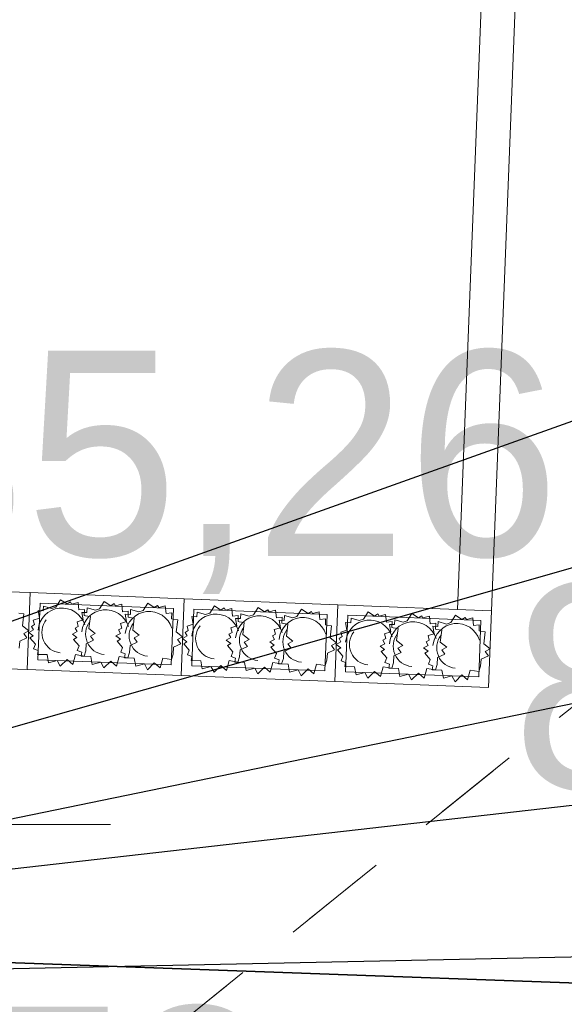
# Model space of a CAD drawing. Extents: x -134780 to 5540120, y 74663 to 5964901.
# Tile 59 of 84: x 5539596.67 to 5539599.85, y 5961335.7 to 5961341.46. Entities that reach past the tile are written whole.
import ezdxf
from ezdxf import colors
from ezdxf.entities.mleader import LeaderData, LeaderLine
from ezdxf.lldxf.tags import DXFTag
from ezdxf.math import Vec2, Vec3

# ---------------------------------------------------------------- set-up
doc = ezdxf.new("R2010")
doc.units = 0
doc.header["$MEASUREMENT"] = 0
doc.set_wipeout_variables(frame=1)
doc.linetypes.add('L_0_03', pattern=[1, 0.5, -0.5])
for name, color, linetype, lineweight in [('#opisy', 7, 'Continuous', 0), ('_gaz', 2, 'Continuous', 90), ('Arch drogi_Nr_Pióra__21', 7, 'Continuous', 9), ('Arch schody_Nr_Pióra__21', 7, 'Continuous', 9), ('INWENT RZĘDNE_Nr_Pióra__21', 7, 'Continuous', 9), ('mapa', 7, 'Continuous', 13), ('zasuwa_lub_zawor_Nr_Pióra__7', 7, 'Continuous', 13)]:
    doc.layers.add(name, color=color, linetype=linetype, lineweight=lineweight)
for name, color, linetype, lineweight, true_color in [('217_kontur_klasyfikacyjny_Nr_Pióra__3', 7, 'Continuous', 18, 0xff6600), ('218_kontur_uzytku_gruntowego_Nr_Pióra__3', 7, 'Continuous', 18, 0xff6600), ('Arch wyposarzenie_Nr_Pióra__4', 7, 'Continuous', 9, 0x029e21)]:
    doc.layers.add(name, color=color, linetype=linetype, lineweight=lineweight, true_color=true_color)
doc.layers.add('INWENT RZĘDNE', color=7, linetype='Continuous')
doc.styles.add('GENERATED_STYLE_1', font='txt')
doc.styles.get("Standard").update_dxf_attribs({"font": 'txt', "bigfont": 'BIGFONT.SHX'})
tags = doc.linetypes.add('DASH', pattern=[15, 10, -5]).pattern_tags.tags
tags[6:7] = [DXFTag(74, 4), DXFTag(75, 0), DXFTag(340, '0'), DXFTag(46, 0.0), DXFTag(50, 0.0), DXFTag(44, 0.0), DXFTag(45, 0.0)]
tags[4:5] = [DXFTag(74, 4), DXFTag(75, 0), DXFTag(340, '0'), DXFTag(46, 0.0), DXFTag(50, 0.0), DXFTag(44, 0.0), DXFTag(45, 0.0)]

# ---------------------------------------------------------------- blocks, each defined once
blk = doc.blocks.new('Koty wysokościowe_52', base_point=(-120351.5, 109748))
at = {"layer": 'INWENT RZĘDNE_Nr_Pióra__21', "linetype": 'Continuous'}
for points in [[(-120351.5, 109748), (-119751.5, 109748), (-119797.1, 109977.7), (-119927.2, 110172.3), (-120121.8, 110302.4), (-120351.5, 110348)], [(-120351.5, 109748), (-120951.5, 109748), (-120905.8, 109518.4), (-120775.7, 109323.8), (-120581.1, 109193.7), (-120351.5, 109148)]]:
    blk.add_hatch(color=256, dxfattribs=at).paths.add_polyline_path(points, flags=0)
for p, q in [((-120351.5, 108548), (-120351.5, 110948)), ((-121551.5, 109748), (-119151.5, 109748))]:
    blk.add_line(p, q, dxfattribs=at)
blk.add_circle((-120351.5, 109748), 600, dxfattribs=at)
at = {"layer": 'INWENT RZĘDNE_Nr_Pióra__21', "insert": (-119696, 108888.5), "char_height": 1200, "attachment_point": 7, "style": 'GENERATED_STYLE_1'}
blk.add_mtext('{85,73}', dxfattribs=at)
blk = doc.blocks.new('Koty wysokościowe_28', base_point=(-112860.2, 116383.9))
at = {"layer": 'INWENT RZĘDNE_Nr_Pióra__21', "linetype": 'Continuous'}
for points in [[(-112860.2, 116383.9), (-112260.2, 116383.9), (-112305.9, 116613.5), (-112435.9, 116808.2), (-112630.6, 116938.2), (-112860.2, 116983.9)], [(-112860.2, 116383.9), (-113460.2, 116383.9), (-113414.5, 116154.3), (-113284.5, 115959.6), (-113089.8, 115829.6), (-112860.2, 115783.9)]]:
    blk.add_hatch(color=256, dxfattribs=at).paths.add_polyline_path(points, flags=0)
for p, q in [((-112860.2, 115183.9), (-112860.2, 117583.9)), ((-114060.2, 116383.9), (-111660.2, 116383.9))]:
    blk.add_line(p, q, dxfattribs=at)
blk.add_circle((-112860.2, 116383.9), 600, dxfattribs=at)
at = {"layer": 'INWENT RZĘDNE_Nr_Pióra__21', "insert": (-112477.2, 117002.2), "char_height": 1200, "attachment_point": 7, "style": 'GENERATED_STYLE_1'}
blk.add_mtext('{85,19}', dxfattribs=at)
blk = doc.blocks.new('Koty wysokościowe_24', base_point=(-113293.5, 110162.5))
at = {"layer": 'INWENT RZĘDNE_Nr_Pióra__21', "linetype": 'Continuous'}
for points in [[(-113293.5, 110162.5), (-112693.5, 110162.5), (-112739.2, 110392.1), (-112869.3, 110586.8), (-113063.9, 110716.9), (-113293.5, 110762.5)], [(-113293.5, 110162.5), (-113893.5, 110162.5), (-113847.8, 109932.9), (-113717.8, 109738.3), (-113523.1, 109608.2), (-113293.5, 109562.5)]]:
    blk.add_hatch(color=256, dxfattribs=at).paths.add_polyline_path(points, flags=0)
for p, q in [((-113293.5, 108962.5), (-113293.5, 111362.5)), ((-114493.5, 110162.5), (-112093.5, 110162.5))]:
    blk.add_line(p, q, dxfattribs=at)
blk.add_circle((-113293.5, 110162.5), 600, dxfattribs=at)
at = {"layer": 'INWENT RZĘDNE_Nr_Pióra__21', "insert": (-114288.2, 111362.5), "char_height": 1200, "attachment_point": 7, "style": 'GENERATED_STYLE_1'}
blk.add_mtext('{85,22}', dxfattribs=at)
blk = doc.blocks.new('Koty wysokościowe_12', base_point=(-117836.5, 111377.7))
at = {"layer": 'INWENT RZĘDNE_Nr_Pióra__21', "linetype": 'Continuous'}
for points in [[(-117836.5, 111377.7), (-117236.5, 111377.7), (-117282.1, 111607.3), (-117412.2, 111802), (-117606.9, 111932), (-117836.5, 111977.7)], [(-117836.5, 111377.7), (-118436.5, 111377.7), (-118390.8, 111148.1), (-118260.7, 110953.4), (-118066.1, 110823.4), (-117836.5, 110777.7)]]:
    blk.add_hatch(color=256, dxfattribs=at).paths.add_polyline_path(points, flags=0)
for p, q in [((-117836.5, 110177.7), (-117836.5, 112577.7)), ((-119036.5, 111377.7), (-116636.5, 111377.7))]:
    blk.add_line(p, q, dxfattribs=at)
blk.add_circle((-117836.5, 111377.7), 600, dxfattribs=at)
at = {"layer": 'INWENT RZĘDNE_Nr_Pióra__21', "insert": (-118027.1, 112725.3), "char_height": 1200, "attachment_point": 7, "style": 'GENERATED_STYLE_1'}
blk.add_mtext('{85,26}', dxfattribs=at)
blk = doc.blocks.new('mapa')
at = {"layer": '217_kontur_klasyfikacyjny_Nr_Pióra__3', "color": 252, "linetype": 'L_0_03', "flags": 128}
for points in [[(5539613.45, 5961348.36), (5539595.25, 5961333.69)], [(5539595.25, 5961333.69), (5539613.45, 5961348.36)]]:
    blk.add_lwpolyline(points, dxfattribs=at)
at = {"layer": '218_kontur_uzytku_gruntowego_Nr_Pióra__3', "color": 252, "linetype": 'L_0_03', "flags": 128}
for points in [[(5539613.45, 5961348.36), (5539595.25, 5961333.69)], [(5539595.25, 5961333.69), (5539613.45, 5961348.36)]]:
    blk.add_lwpolyline(points, dxfattribs=at)
at = {"layer": 'Arch drogi_Nr_Pióra__21', "linetype": 'Continuous'}
for p, q in [((5539599.4295, 5961338.0028), (5539599.7924, 5961347.2857)), ((5539599.2297, 5961338.0106), (5539599.5847, 5961347.0937))]:
    blk.add_line(p, q, dxfattribs=at)
at = {"layer": 'Arch schody_Nr_Pióra__21', "color": 252, "linetype": 'Continuous'}
for p, q in [((5539596.7316, 5961338.1083), (5539595.8323, 5961338.1434)), ((5539596.714, 5961337.6586), (5539596.7316, 5961338.1083)), ((5539596.714, 5961337.6586), (5539596.7316, 5961338.1083)), ((5539597.6309, 5961338.0731), (5539596.7316, 5961338.1083)), ((5539596.7892, 5961338.046), (5539596.7763, 5961337.7162)), ((5539597.5686, 5961338.0155), (5539596.7892, 5961338.046)), ((5539597.6133, 5961337.6235), (5539597.6309, 5961338.0731)), ((5539597.6133, 5961337.6235), (5539597.6309, 5961338.0731)), ((5539598.5302, 5961338.038), (5539597.6309, 5961338.0731)), ((5539598.5126, 5961337.5883), (5539598.5302, 5961338.038)), ((5539598.5126, 5961337.5883), (5539598.5302, 5961338.038)), ((5539599.4295, 5961338.0028), (5539598.5302, 5961338.038)), ((5539597.5557, 5961337.6858), (5539597.5686, 5961338.0155)), ((5539597.6885, 5961338.0108), (5539597.6756, 5961337.6811)), ((5539598.4679, 5961337.9804), (5539597.6885, 5961338.0108)), ((5539598.455, 5961337.6506), (5539598.4679, 5961337.9804)), ((5539599.4119, 5961337.5532), (5539599.4295, 5961338.0028)), ((5539598.5878, 5961337.9757), (5539598.5749, 5961337.6459)), ((5539599.3672, 5961337.9452), (5539598.5878, 5961337.9757)), ((5539599.3543, 5961337.6155), (5539599.3672, 5961337.9452)), ((5539595.8147, 5961337.6938), (5539596.714, 5961337.6586)), ((5539596.7763, 5961337.7162), (5539597.5557, 5961337.6858)), ((5539596.714, 5961337.6586), (5539597.6133, 5961337.6235)), ((5539597.6756, 5961337.6811), (5539598.455, 5961337.6506)), ((5539598.5749, 5961337.6459), (5539599.3543, 5961337.6155)), ((5539597.6133, 5961337.6235), (5539598.5126, 5961337.5883)), ((5539598.5126, 5961337.5883), (5539599.4119, 5961337.5532))]:
    blk.add_line(p, q, dxfattribs=at)
at = {"layer": 'Arch wyposarzenie_Nr_Pióra__4', "color": 252, "linetype": 'Continuous'}
for p, q in [((5539596.8814, 5961338.0236), (5539596.9085, 5961338.0673)), ((5539596.9085, 5961338.0673), (5539596.9467, 5961338.042)), ((5539596.9467, 5961338.042), (5539596.966, 5961338.054)), ((5539596.966, 5961338.054), (5539596.9731, 5961338.0413)), ((5539596.9731, 5961338.0413), (5539597.011, 5961338.0517)), ((5539597.011, 5961338.0517), (5539597.0153, 5961338.0069)), ((5539597.1373, 5961338.0136), (5539597.1644, 5961338.0573)), ((5539597.1644, 5961338.0573), (5539597.2026, 5961338.032)), ((5539597.2026, 5961338.032), (5539597.2219, 5961338.044)), ((5539597.2219, 5961338.044), (5539597.229, 5961338.0313)), ((5539597.229, 5961338.0313), (5539597.2669, 5961338.0417)), ((5539597.2669, 5961338.0417), (5539597.2712, 5961337.9969)), ((5539597.3916, 5961338.0036), (5539597.4187, 5961338.0473)), ((5539597.4187, 5961338.0473), (5539597.4569, 5961338.0221)), ((5539597.4569, 5961338.0221), (5539597.4762, 5961338.034)), ((5539597.4762, 5961338.034), (5539597.4833, 5961338.0213)), ((5539596.6653, 5961337.9889), (5539596.6943, 5961337.9838)), ((5539596.6943, 5961337.9838), (5539596.6858, 5961337.9139)), ((5539596.7849, 5961337.9586), (5539596.7769, 5961338.0032)), ((5539596.7769, 5961338.0032), (5539596.8066, 5961338.0015)), ((5539596.8066, 5961338.0015), (5539596.8085, 5961338.0302)), ((5539596.8085, 5961338.0302), (5539596.8567, 5961338.0152)), ((5539596.8567, 5961338.0152), (5539596.8814, 5961338.0236)), ((5539597.0153, 5961338.0069), (5539597.0486, 5961338.0107)), ((5539597.0408, 5961337.9486), (5539597.0328, 5961337.9932)), ((5539597.0328, 5961337.9932), (5539597.0625, 5961337.9915)), ((5539597.0486, 5961338.0107), (5539597.0476, 5961337.9744)), ((5539597.0625, 5961337.9915), (5539597.0643, 5961338.0202)), ((5539597.0643, 5961338.0202), (5539597.1126, 5961338.0052)), ((5539597.1126, 5961338.0052), (5539597.1373, 5961338.0136)), ((5539597.2712, 5961337.9969), (5539597.3045, 5961338.0007)), ((5539597.2951, 5961337.9387), (5539597.2871, 5961337.9833)), ((5539597.2871, 5961337.9833), (5539597.3168, 5961337.9815)), ((5539597.3045, 5961338.0007), (5539597.3034, 5961337.9644)), ((5539597.3168, 5961337.9815), (5539597.3186, 5961338.0102)), ((5539597.3186, 5961338.0102), (5539597.3669, 5961337.9952)), ((5539597.3669, 5961337.9952), (5539597.3916, 5961338.0036)), ((5539597.4833, 5961338.0213), (5539597.5212, 5961338.0318)), ((5539597.5212, 5961338.0318), (5539597.5254, 5961337.987)), ((5539597.5254, 5961337.987), (5539597.5588, 5961337.9907)), ((5539597.5588, 5961337.9907), (5539597.5577, 5961337.9544)), ((5539597.7059, 5961337.9663), (5539597.7078, 5961337.995)), ((5539597.7078, 5961337.995), (5539597.7561, 5961337.98)), ((5539597.7561, 5961337.98), (5539597.7807, 5961337.9884)), ((5539597.7807, 5961337.9884), (5539597.8079, 5961338.0321)), ((5539597.8079, 5961338.0321), (5539597.8461, 5961338.0068)), ((5539597.8461, 5961338.0068), (5539597.8653, 5961338.0188)), ((5539597.8653, 5961338.0188), (5539597.8724, 5961338.0061)), ((5539597.8724, 5961338.0061), (5539597.9103, 5961338.0166)), ((5539597.9103, 5961338.0166), (5539597.9146, 5961337.9717)), ((5539597.9618, 5961337.9563), (5539597.9637, 5961337.985)), ((5539597.9637, 5961337.985), (5539598.0119, 5961337.97)), ((5539598.0119, 5961337.97), (5539598.0366, 5961337.9784)), ((5539598.0366, 5961337.9784), (5539598.0637, 5961338.0221)), ((5539598.0637, 5961338.0221), (5539598.1019, 5961337.9968)), ((5539598.1019, 5961337.9968), (5539598.1212, 5961338.0088)), ((5539598.1212, 5961338.0088), (5539598.1283, 5961337.9961)), ((5539598.1283, 5961337.9961), (5539598.1662, 5961338.0066)), ((5539598.1662, 5961338.0066), (5539598.1705, 5961337.9617)), ((5539598.2909, 5961337.9685), (5539598.318, 5961338.0122)), ((5539598.318, 5961338.0122), (5539598.3562, 5961337.9869)), ((5539598.3562, 5961337.9869), (5539598.3755, 5961337.9989)), ((5539598.3755, 5961337.9989), (5539598.3826, 5961337.9862)), ((5539598.3826, 5961337.9862), (5539598.4205, 5961337.9966)), ((5539598.4205, 5961337.9966), (5539598.4247, 5961337.9518)), ((5539598.68, 5961337.9533), (5539598.7072, 5961337.997)), ((5539598.7072, 5961337.997), (5539598.7454, 5961337.9717)), ((5539598.7454, 5961337.9717), (5539598.7647, 5961337.9837)), ((5539598.7647, 5961337.9837), (5539598.7717, 5961337.971)), ((5539598.7717, 5961337.971), (5539598.8096, 5961337.9814)), ((5539598.8096, 5961337.9814), (5539598.8139, 5961337.9366)), ((5539598.9359, 5961337.9433), (5539598.9631, 5961337.987)), ((5539598.9631, 5961337.987), (5539599.0012, 5961337.9617)), ((5539599.1902, 5961337.9333), (5539599.2173, 5961337.977)), ((5539599.2173, 5961337.977), (5539599.2555, 5961337.9517)), ((5539596.7383, 5961337.9109), (5539596.7562, 5961337.9213)), ((5539596.7493, 5961337.9482), (5539596.7849, 5961337.9586)), ((5539596.7562, 5961337.9213), (5539596.7493, 5961337.9482)), ((5539597.0051, 5961337.9382), (5539597.0408, 5961337.9486)), ((5539597.0121, 5961337.9113), (5539597.0051, 5961337.9382)), ((5539597.0476, 5961337.9744), (5539597.0544, 5961337.9737)), ((5539597.0544, 5961337.9737), (5539597.0834, 5961337.9686)), ((5539597.0834, 5961337.9686), (5539597.0749, 5961337.8987)), ((5539597.2594, 5961337.9282), (5539597.2951, 5961337.9387)), ((5539597.2663, 5961337.9014), (5539597.2594, 5961337.9282)), ((5539597.3034, 5961337.9644), (5539597.3103, 5961337.9637)), ((5539597.3103, 5961337.9637), (5539597.3393, 5961337.9586)), ((5539597.3393, 5961337.9586), (5539597.3308, 5961337.8887)), ((5539597.5577, 5961337.9544), (5539597.5646, 5961337.9538)), ((5539597.5646, 5961337.9538), (5539597.5936, 5961337.9486)), ((5539597.5936, 5961337.9486), (5539597.5851, 5961337.8787)), ((5539597.6486, 5961337.913), (5539597.6843, 5961337.9235)), ((5539597.6843, 5961337.9235), (5539597.6762, 5961337.9681)), ((5539597.6762, 5961337.9681), (5539597.7059, 5961337.9663)), ((5539597.9146, 5961337.9717), (5539597.948, 5961337.9755)), ((5539597.9401, 5961337.9135), (5539597.9321, 5961337.9581)), ((5539597.9321, 5961337.9581), (5539597.9618, 5961337.9563)), ((5539597.948, 5961337.9755), (5539597.9469, 5961337.9392)), ((5539597.9469, 5961337.9392), (5539597.9537, 5961337.9386)), ((5539597.9537, 5961337.9386), (5539597.9827, 5961337.9334)), ((5539597.9827, 5961337.9334), (5539597.9742, 5961337.8635)), ((5539598.1705, 5961337.9617), (5539598.2038, 5961337.9655)), ((5539598.1944, 5961337.9035), (5539598.1864, 5961337.9481)), ((5539598.1864, 5961337.9481), (5539598.2161, 5961337.9464)), ((5539598.2038, 5961337.9655), (5539598.2028, 5961337.9292)), ((5539598.2028, 5961337.9292), (5539598.2096, 5961337.9286)), ((5539598.2096, 5961337.9286), (5539598.2386, 5961337.9234)), ((5539598.2161, 5961337.9464), (5539598.2179, 5961337.9751)), ((5539598.2179, 5961337.9751), (5539598.2662, 5961337.9601)), ((5539598.2386, 5961337.9234), (5539598.2301, 5961337.8535)), ((5539598.2662, 5961337.9601), (5539598.2909, 5961337.9685)), ((5539598.4247, 5961337.9518), (5539598.4581, 5961337.9556)), ((5539598.4581, 5961337.9556), (5539598.457, 5961337.9193)), ((5539598.457, 5961337.9193), (5539598.4639, 5961337.9186)), ((5539598.4639, 5961337.9186), (5539598.4929, 5961337.9135)), ((5539598.5836, 5961337.8883), (5539598.5756, 5961337.9329)), ((5539598.5756, 5961337.9329), (5539598.6053, 5961337.9312)), ((5539598.6053, 5961337.9312), (5539598.6071, 5961337.9598)), ((5539598.6071, 5961337.9598), (5539598.6554, 5961337.9449)), ((5539598.6554, 5961337.9449), (5539598.68, 5961337.9533)), ((5539598.8139, 5961337.9366), (5539598.8473, 5961337.9404)), ((5539598.8395, 5961337.8783), (5539598.8314, 5961337.9229)), ((5539598.8314, 5961337.9229), (5539598.8611, 5961337.9212)), ((5539598.8473, 5961337.9404), (5539598.8462, 5961337.9041)), ((5539598.8611, 5961337.9212), (5539598.863, 5961337.9498)), ((5539598.863, 5961337.9498), (5539598.9113, 5961337.9349)), ((5539598.9113, 5961337.9349), (5539598.9359, 5961337.9433)), ((5539599.0012, 5961337.9617), (5539599.0205, 5961337.9737)), ((5539599.0205, 5961337.9737), (5539599.0276, 5961337.961)), ((5539599.0276, 5961337.961), (5539599.0655, 5961337.9714)), ((5539599.0655, 5961337.9714), (5539599.0698, 5961337.9266)), ((5539599.0698, 5961337.9266), (5539599.1031, 5961337.9304)), ((5539599.1031, 5961337.9304), (5539599.1021, 5961337.8941)), ((5539599.1154, 5961337.9112), (5539599.1173, 5961337.9399)), ((5539599.1173, 5961337.9399), (5539599.1655, 5961337.9249)), ((5539599.1655, 5961337.9249), (5539599.1902, 5961337.9333)), ((5539599.2555, 5961337.9517), (5539599.2748, 5961337.9637)), ((5539599.2748, 5961337.9637), (5539599.2819, 5961337.951)), ((5539599.2819, 5961337.951), (5539599.3198, 5961337.9615)), ((5539599.3198, 5961337.9615), (5539599.3241, 5961337.9167)), ((5539599.3241, 5961337.9167), (5539599.3574, 5961337.9204)), ((5539599.3574, 5961337.9204), (5539599.3563, 5961337.8841)), ((5539596.6858, 5961337.9139), (5539596.7228, 5961337.8846)), ((5539596.7228, 5961337.8846), (5539596.6939, 5961337.869)), ((5539596.6939, 5961337.869), (5539596.7124, 5961337.8447)), ((5539596.7225, 5961337.8757), (5539596.7498, 5961337.8902)), ((5539596.7486, 5961337.8566), (5539596.7225, 5961337.8757)), ((5539596.7498, 5961337.8902), (5539596.7383, 5961337.9109)), ((5539596.9784, 5961337.8657), (5539597.0057, 5961337.8802)), ((5539597.0045, 5961337.8466), (5539596.9784, 5961337.8657)), ((5539596.9941, 5961337.9009), (5539597.0121, 5961337.9113)), ((5539597.0057, 5961337.8802), (5539596.9941, 5961337.9009)), ((5539597.0749, 5961337.8987), (5539597.112, 5961337.8694)), ((5539597.112, 5961337.8694), (5539597.083, 5961337.8538)), ((5539597.2327, 5961337.8558), (5539597.26, 5961337.8703)), ((5539597.2484, 5961337.891), (5539597.2663, 5961337.9014)), ((5539597.26, 5961337.8703), (5539597.2484, 5961337.891)), ((5539597.3308, 5961337.8887), (5539597.3679, 5961337.8594)), ((5539597.5851, 5961337.8787), (5539597.6221, 5961337.8494)), ((5539597.6376, 5961337.8758), (5539597.6555, 5961337.8862)), ((5539597.6491, 5961337.8551), (5539597.6376, 5961337.8758)), ((5539597.6555, 5961337.8862), (5539597.6486, 5961337.913)), ((5539597.8935, 5961337.8658), (5539597.9114, 5961337.8762)), ((5539597.905, 5961337.8451), (5539597.8935, 5961337.8658)), ((5539597.9045, 5961337.903), (5539597.9401, 5961337.9135)), ((5539597.9114, 5961337.8762), (5539597.9045, 5961337.903)), ((5539597.9742, 5961337.8635), (5539598.0113, 5961337.8342)), ((5539598.1477, 5961337.8558), (5539598.1656, 5961337.8662)), ((5539598.1587, 5961337.8931), (5539598.1944, 5961337.9035)), ((5539598.1656, 5961337.8662), (5539598.1587, 5961337.8931)), ((5539598.4929, 5961337.9135), (5539598.4844, 5961337.8436)), ((5539598.5479, 5961337.8779), (5539598.5836, 5961337.8883)), ((5539598.5548, 5961337.851), (5539598.5479, 5961337.8779)), ((5539598.8038, 5961337.8679), (5539598.8395, 5961337.8783)), ((5539598.8107, 5961337.841), (5539598.8038, 5961337.8679)), ((5539598.8462, 5961337.9041), (5539598.8531, 5961337.9034)), ((5539598.8531, 5961337.9034), (5539598.882, 5961337.8982)), ((5539598.882, 5961337.8982), (5539598.8736, 5961337.8284)), ((5539599.058, 5961337.8579), (5539599.0937, 5961337.8684)), ((5539599.0937, 5961337.8684), (5539599.0857, 5961337.913)), ((5539599.0857, 5961337.913), (5539599.1154, 5961337.9112)), ((5539599.1021, 5961337.8941), (5539599.1089, 5961337.8934)), ((5539599.1089, 5961337.8934), (5539599.1379, 5961337.8882)), ((5539599.1379, 5961337.8882), (5539599.1294, 5961337.8183)), ((5539599.3563, 5961337.8841), (5539599.3632, 5961337.8835)), ((5539599.3632, 5961337.8835), (5539599.3922, 5961337.8783)), ((5539599.3922, 5961337.8783), (5539599.3837, 5961337.8084)), ((5539596.6702, 5961337.8248), (5539596.6673, 5961337.7835)), ((5539596.7124, 5961337.8447), (5539596.6702, 5961337.8248)), ((5539596.7293, 5961337.8443), (5539596.7486, 5961337.8566)), ((5539596.7613, 5961337.8069), (5539596.7293, 5961337.8443)), ((5539596.7508, 5961337.7805), (5539596.7613, 5961337.8069)), ((5539596.9852, 5961337.8343), (5539597.0045, 5961337.8466)), ((5539597.0171, 5961337.7969), (5539596.9852, 5961337.8343)), ((5539597.0593, 5961337.8096), (5539597.0564, 5961337.7683)), ((5539597.1016, 5961337.8295), (5539597.0593, 5961337.8096)), ((5539597.083, 5961337.8538), (5539597.1016, 5961337.8295)), ((5539597.2588, 5961337.8366), (5539597.2327, 5961337.8558)), ((5539597.2395, 5961337.8244), (5539597.2588, 5961337.8366)), ((5539597.2714, 5961337.787), (5539597.2395, 5961337.8244)), ((5539597.3575, 5961337.8195), (5539597.3152, 5961337.7996)), ((5539597.3679, 5961337.8594), (5539597.3389, 5961337.8438)), ((5539597.3389, 5961337.8438), (5539597.3575, 5961337.8195)), ((5539597.6118, 5961337.8095), (5539597.5695, 5961337.7897)), ((5539597.6221, 5961337.8494), (5539597.5932, 5961337.8338)), ((5539597.5932, 5961337.8338), (5539597.6118, 5961337.8095)), ((5539597.6218, 5961337.8406), (5539597.6491, 5961337.8551)), ((5539597.6479, 5961337.8214), (5539597.6218, 5961337.8406)), ((5539597.6287, 5961337.8092), (5539597.6479, 5961337.8214)), ((5539597.6606, 5961337.7718), (5539597.6287, 5961337.8092)), ((5539597.8777, 5961337.8306), (5539597.905, 5961337.8451)), ((5539597.9038, 5961337.8114), (5539597.8777, 5961337.8306)), ((5539597.8845, 5961337.7992), (5539597.9038, 5961337.8114)), ((5539598.0113, 5961337.8342), (5539597.9824, 5961337.8186)), ((5539597.9824, 5961337.8186), (5539598.0009, 5961337.7943)), ((5539598.132, 5961337.8206), (5539598.1593, 5961337.8351)), ((5539598.1581, 5961337.8015), (5539598.132, 5961337.8206)), ((5539598.1593, 5961337.8351), (5539598.1477, 5961337.8558)), ((5539598.2301, 5961337.8535), (5539598.2672, 5961337.8242)), ((5539598.2672, 5961337.8242), (5539598.2382, 5961337.8086)), ((5539598.2382, 5961337.8086), (5539598.2568, 5961337.7843)), ((5539598.4844, 5961337.8436), (5539598.5215, 5961337.8143)), ((5539598.5215, 5961337.8143), (5539598.4925, 5961337.7987)), ((5539598.5211, 5961337.8054), (5539598.5484, 5961337.8199)), ((5539598.5473, 5961337.7863), (5539598.5211, 5961337.8054)), ((5539598.5369, 5961337.8406), (5539598.5548, 5961337.851)), ((5539598.5484, 5961337.8199), (5539598.5369, 5961337.8406)), ((5539598.777, 5961337.7954), (5539598.8043, 5961337.8099)), ((5539598.7928, 5961337.8306), (5539598.8107, 5961337.841)), ((5539598.8043, 5961337.8099), (5539598.7928, 5961337.8306)), ((5539598.8736, 5961337.8284), (5539598.9106, 5961337.7991)), ((5539599.047, 5961337.8207), (5539599.065, 5961337.8311)), ((5539599.0586, 5961337.8), (5539599.047, 5961337.8207)), ((5539599.065, 5961337.8311), (5539599.058, 5961337.8579)), ((5539599.1294, 5961337.8183), (5539599.1665, 5961337.7891)), ((5539599.3837, 5961337.8084), (5539599.4208, 5961337.7791)), ((5539596.7771, 5961337.7697), (5539596.7508, 5961337.7805)), ((5539596.7731, 5961337.7466), (5539596.7771, 5961337.7697)), ((5539596.8296, 5961337.7457), (5539596.7731, 5961337.7466)), ((5539597.0066, 5961337.7705), (5539597.0171, 5961337.7969)), ((5539597.033, 5961337.7597), (5539597.0066, 5961337.7705)), ((5539597.029, 5961337.7366), (5539597.033, 5961337.7597)), ((5539597.0564, 5961337.7683), (5539597.0464, 5961337.7366)), ((5539597.2609, 5961337.7606), (5539597.2714, 5961337.787)), ((5539597.2873, 5961337.7497), (5539597.2609, 5961337.7606)), ((5539597.2833, 5961337.7266), (5539597.2873, 5961337.7497)), ((5539597.3123, 5961337.7583), (5539597.3023, 5961337.7266)), ((5539597.3152, 5961337.7996), (5539597.3123, 5961337.7583)), ((5539597.5666, 5961337.7484), (5539597.5566, 5961337.7166)), ((5539597.5695, 5961337.7897), (5539597.5666, 5961337.7484)), ((5539597.6501, 5961337.7454), (5539597.6606, 5961337.7718)), ((5539597.9165, 5961337.7618), (5539597.8845, 5961337.7992)), ((5539597.906, 5961337.7354), (5539597.9165, 5961337.7618)), ((5539597.9586, 5961337.7745), (5539597.9557, 5961337.7332)), ((5539598.0009, 5961337.7943), (5539597.9586, 5961337.7745)), ((5539598.1388, 5961337.7893), (5539598.1581, 5961337.8015)), ((5539598.1707, 5961337.7519), (5539598.1388, 5961337.7893)), ((5539598.1602, 5961337.7254), (5539598.1707, 5961337.7519)), ((5539598.2145, 5961337.7645), (5539598.2116, 5961337.7232)), ((5539598.2568, 5961337.7843), (5539598.2145, 5961337.7645)), ((5539598.4688, 5961337.7545), (5539598.4659, 5961337.7132)), ((5539598.5111, 5961337.7744), (5539598.4688, 5961337.7545)), ((5539598.4925, 5961337.7987), (5539598.5111, 5961337.7744)), ((5539598.528, 5961337.774), (5539598.5473, 5961337.7863)), ((5539598.5599, 5961337.7366), (5539598.528, 5961337.774)), ((5539598.8031, 5961337.7763), (5539598.777, 5961337.7954)), ((5539598.7838, 5961337.764), (5539598.8031, 5961337.7763)), ((5539598.8158, 5961337.7266), (5539598.7838, 5961337.764)), ((5539598.9002, 5961337.7592), (5539598.858, 5961337.7393)), ((5539598.9106, 5961337.7991), (5539598.8817, 5961337.7835)), ((5539598.8817, 5961337.7835), (5539598.9002, 5961337.7592)), ((5539599.0313, 5961337.7855), (5539599.0586, 5961337.8)), ((5539599.0574, 5961337.7663), (5539599.0313, 5961337.7855)), ((5539599.0381, 5961337.7541), (5539599.0574, 5961337.7663)), ((5539599.0701, 5961337.7167), (5539599.0381, 5961337.7541)), ((5539599.1561, 5961337.7492), (5539599.1138, 5961337.7293)), ((5539599.1665, 5961337.7891), (5539599.1376, 5961337.7734)), ((5539599.1376, 5961337.7734), (5539599.1561, 5961337.7492)), ((5539599.4208, 5961337.7791), (5539599.3918, 5961337.7635)), ((5539599.3918, 5961337.7635), (5539599.4104, 5961337.7392)), ((5539596.8384, 5961337.6977), (5539596.8296, 5961337.7457)), ((5539596.8888, 5961337.7119), (5539596.8384, 5961337.6977)), ((5539596.9067, 5961337.6778), (5539596.8888, 5961337.7119)), ((5539596.9465, 5961337.718), (5539596.9067, 5961337.6778)), ((5539596.98, 5961337.689), (5539596.9465, 5961337.718)), ((5539596.9956, 5961337.7457), (5539596.98, 5961337.689)), ((5539597.0464, 5961337.7366), (5539596.9956, 5961337.7457)), ((5539597.0855, 5961337.7357), (5539597.029, 5961337.7366)), ((5539597.0942, 5961337.6877), (5539597.0855, 5961337.7357)), ((5539597.1447, 5961337.7019), (5539597.0942, 5961337.6877)), ((5539597.1626, 5961337.6678), (5539597.1447, 5961337.7019)), ((5539597.2024, 5961337.708), (5539597.1626, 5961337.6678)), ((5539597.2359, 5961337.679), (5539597.2024, 5961337.708)), ((5539597.2515, 5961337.7357), (5539597.2359, 5961337.679)), ((5539597.3023, 5961337.7266), (5539597.2515, 5961337.7357)), ((5539597.3398, 5961337.7257), (5539597.2833, 5961337.7266)), ((5539597.3485, 5961337.6777), (5539597.3398, 5961337.7257)), ((5539597.399, 5961337.6919), (5539597.3485, 5961337.6777)), ((5539597.4169, 5961337.6578), (5539597.399, 5961337.6919)), ((5539597.4567, 5961337.698), (5539597.4169, 5961337.6578)), ((5539597.4902, 5961337.6691), (5539597.4567, 5961337.698)), ((5539597.5058, 5961337.7258), (5539597.4902, 5961337.6691)), ((5539597.5566, 5961337.7166), (5539597.5058, 5961337.7258)), ((5539597.6764, 5961337.7345), (5539597.6501, 5961337.7454)), ((5539597.6724, 5961337.7114), (5539597.6764, 5961337.7345)), ((5539597.7289, 5961337.7105), (5539597.6724, 5961337.7114)), ((5539597.7377, 5961337.6625), (5539597.7289, 5961337.7105)), ((5539597.895, 5961337.7106), (5539597.8793, 5961337.6539)), ((5539597.9457, 5961337.7014), (5539597.895, 5961337.7106)), ((5539597.9323, 5961337.7245), (5539597.906, 5961337.7354)), ((5539597.9283, 5961337.7014), (5539597.9323, 5961337.7245)), ((5539597.9848, 5961337.7005), (5539597.9283, 5961337.7014)), ((5539597.9557, 5961337.7332), (5539597.9457, 5961337.7014)), ((5539597.9936, 5961337.6525), (5539597.9848, 5961337.7005)), ((5539598.1508, 5961337.7006), (5539598.1352, 5961337.6439)), ((5539598.2016, 5961337.6914), (5539598.1508, 5961337.7006)), ((5539598.1866, 5961337.7146), (5539598.1602, 5961337.7254)), ((5539598.1826, 5961337.6915), (5539598.1866, 5961337.7146)), ((5539598.2391, 5961337.6906), (5539598.1826, 5961337.6915)), ((5539598.2116, 5961337.7232), (5539598.2016, 5961337.6914)), ((5539598.2478, 5961337.6426), (5539598.2391, 5961337.6906)), ((5539598.4051, 5961337.6906), (5539598.3895, 5961337.6339)), ((5539598.4559, 5961337.6815), (5539598.4051, 5961337.6906)), ((5539598.4659, 5961337.7132), (5539598.4559, 5961337.6815)), ((5539598.5494, 5961337.7102), (5539598.5599, 5961337.7366)), ((5539598.5757, 5961337.6994), (5539598.5494, 5961337.7102)), ((5539598.5717, 5961337.6763), (5539598.5757, 5961337.6994)), ((5539598.8053, 5961337.7002), (5539598.8158, 5961337.7266)), ((5539598.8316, 5961337.6894), (5539598.8053, 5961337.7002)), ((5539598.8276, 5961337.6663), (5539598.8316, 5961337.6894)), ((5539598.8551, 5961337.698), (5539598.845, 5961337.6663)), ((5539598.858, 5961337.7393), (5539598.8551, 5961337.698)), ((5539599.0596, 5961337.6903), (5539599.0701, 5961337.7167)), ((5539599.0859, 5961337.6794), (5539599.0596, 5961337.6903)), ((5539599.1138, 5961337.7293), (5539599.1109, 5961337.688)), ((5539599.3681, 5961337.7194), (5539599.3652, 5961337.6781)), ((5539599.4104, 5961337.7392), (5539599.3681, 5961337.7194)), ((5539597.7882, 5961337.6767), (5539597.7377, 5961337.6625)), ((5539597.806, 5961337.6426), (5539597.7882, 5961337.6767)), ((5539597.8458, 5961337.6828), (5539597.806, 5961337.6426)), ((5539597.8793, 5961337.6539), (5539597.8458, 5961337.6828)), ((5539598.044, 5961337.6667), (5539597.9936, 5961337.6525)), ((5539598.0619, 5961337.6326), (5539598.044, 5961337.6667)), ((5539598.1017, 5961337.6728), (5539598.0619, 5961337.6326)), ((5539598.1352, 5961337.6439), (5539598.1017, 5961337.6728)), ((5539598.2983, 5961337.6568), (5539598.2478, 5961337.6426)), ((5539598.3162, 5961337.6227), (5539598.2983, 5961337.6568)), ((5539598.356, 5961337.6629), (5539598.3162, 5961337.6227)), ((5539598.3895, 5961337.6339), (5539598.356, 5961337.6629)), ((5539598.6283, 5961337.6754), (5539598.5717, 5961337.6763)), ((5539598.637, 5961337.6274), (5539598.6283, 5961337.6754)), ((5539598.6875, 5961337.6416), (5539598.637, 5961337.6274)), ((5539598.7053, 5961337.6075), (5539598.6875, 5961337.6416)), ((5539598.7451, 5961337.6477), (5539598.7053, 5961337.6075)), ((5539598.7786, 5961337.6187), (5539598.7451, 5961337.6477)), ((5539598.7943, 5961337.6754), (5539598.7786, 5961337.6187)), ((5539598.845, 5961337.6663), (5539598.7943, 5961337.6754)), ((5539598.8841, 5961337.6653), (5539598.8276, 5961337.6663)), ((5539598.8929, 5961337.6174), (5539598.8841, 5961337.6653)), ((5539598.9434, 5961337.6316), (5539598.8929, 5961337.6174)), ((5539598.9612, 5961337.5975), (5539598.9434, 5961337.6316)), ((5539599.001, 5961337.6376), (5539598.9612, 5961337.5975)), ((5539599.0345, 5961337.6087), (5539599.001, 5961337.6376)), ((5539599.0502, 5961337.6654), (5539599.0345, 5961337.6087)), ((5539599.1009, 5961337.6562), (5539599.0502, 5961337.6654)), ((5539599.0819, 5961337.6563), (5539599.0859, 5961337.6794)), ((5539599.1384, 5961337.6554), (5539599.0819, 5961337.6563)), ((5539599.1109, 5961337.688), (5539599.1009, 5961337.6562)), ((5539599.1472, 5961337.6074), (5539599.1384, 5961337.6554)), ((5539599.3044, 5961337.6555), (5539599.2888, 5961337.5988)), ((5539599.3552, 5961337.6463), (5539599.3044, 5961337.6555)), ((5539599.3652, 5961337.6781), (5539599.3552, 5961337.6463)), ((5539599.1976, 5961337.6216), (5539599.1472, 5961337.6074)), ((5539599.2155, 5961337.5875), (5539599.1976, 5961337.6216)), ((5539599.2553, 5961337.6277), (5539599.2155, 5961337.5875)), ((5539599.2888, 5961337.5988), (5539599.2553, 5961337.6277))]:
    blk.add_line(p, q, dxfattribs=at)
for centre, major_axis, start_param, end_param in [((5539596.9166, 5961337.8759), (-0.0056, -0.1425), 1.927535, 4.652962), ((5539597.1724, 5961337.8659), (-0.0056, -0.1425), 1.927535, 4.652962), ((5539597.4267, 5961337.8559), (-0.0056, -0.1425), 1.927535, 4.652962), ((5539597.8159, 5961337.8407), (-0.0056, -0.1425), 1.927535, 4.652962), ((5539598.0718, 5961337.8307), (-0.0056, -0.1425), 1.927535, 4.652962), ((5539596.9166, 5961337.8759), (-0.0047, -0.1193), 4.078423, 6.243896), ((5539597.1724, 5961337.8659), (-0.0047, -0.1193), 4.078423, 6.243896), ((5539597.4267, 5961337.8559), (-0.0047, -0.1193), 4.078423, 6.243896), ((5539598.326, 5961337.8208), (-0.0056, -0.1425), 1.927535, 4.652962), ((5539598.7152, 5961337.8056), (-0.0056, -0.1425), 1.927535, 4.652962), ((5539598.9711, 5961337.7956), (-0.0056, -0.1425), 1.927535, 4.652962), ((5539599.2254, 5961337.7856), (-0.0056, -0.1425), 1.927535, 4.652962), ((5539597.8159, 5961337.8407), (-0.0047, -0.1193), 4.078423, 6.243896), ((5539598.0718, 5961337.8307), (-0.0047, -0.1193), 4.078423, 6.243896), ((5539598.326, 5961337.8208), (-0.0047, -0.1193), 4.078423, 6.243896), ((5539598.7152, 5961337.8056), (-0.0047, -0.1193), 4.078423, 6.243896), ((5539598.9711, 5961337.7956), (-0.0047, -0.1193), 4.078423, 6.243896), ((5539599.2254, 5961337.7856), (-0.0047, -0.1193), 4.078423, 6.243896)]:
    blk.add_ellipse(centre, major_axis=major_axis, ratio=0.982005, start_param=start_param, end_param=end_param, dxfattribs=at)
at = {"layer": 'INWENT RZĘDNE', "color": 252, "xscale": 0.001, "yscale": 0.001, "zscale": 0.001}
for name, p in [('Koty wysokościowe_28', (5539600.9774, 5961341.7588)), ('Koty wysokościowe_12', (5539596.0011, 5961336.7526)), ('Koty wysokościowe_24', (5539600.5441, 5961335.5374)), ('Koty wysokościowe_52', (5539593.4861, 5961335.1229))]:
    blk.add_blockref(name, p, dxfattribs=at)

msp = doc.modelspace()

# ---------------------------------------------------------------- block references
at = {"layer": 'mapa', "color": 4, "lineweight": 40}
msp.add_blockref('mapa', (0, 0), dxfattribs=at)

# ---------------------------------------------------------------- next in the draw order: linework, layer by layer
at = {"layer": '_gaz', "color": 30, "linetype": 'DASH', "lineweight": 35, "ltscale": 0.1}
msp.add_line((5539593.1117, 5961336.0735), (5539615.4557, 5961335.2547), dxfattribs=at)

# ---------------------------------------------------------------- next in the draw order: leaders
at = {"layer": '#opisy', "lineweight": 0}
ml = msp.add_multileader_mtext('Standard', dxfattribs=at)
ml.set_content('\\fArial|b0|i0|c238|p34;\\A1;G13 ', color=256)
ml.set_leader_properties()
ml.build(insert=Vec2(0, 0))
ml.multileader.update_dxf_attribs({"text_left_attachment_type": 5, "text_right_attachment_type": 5, "dogleg_length": 0.36, "arrow_head_size": 0.18})
ctx = ml.context
ctx.base_point, ctx.char_height, ctx.arrow_head_size, ctx.landing_gap_size, ctx.plane_origin = Vec3(5539617.9288, 5961346.9411), 1.5, 0.18, 0.09, Vec3(5539618.2655, 5961316.16)
ctx.left_attachment, ctx.right_attachment = 5, 5
notes = []
notes.append((ctx, [(0, (1, 1, 0), (5539617.5688, 5961345.4156), (1, 0), 0.36, [(0, [(5539593.5647, 5961336.8512)], 0, [])])]))
ctx.mtext.insert, ctx.mtext.flow_direction = Vec3(5539618.0188, 5961347.2411), 5
ml = msp.add_multileader_mtext('Standard', dxfattribs=at)
ml.set_content('\\fArial|b0|i0|c238|p34;\\A1;G12 ', color=256)
ml.set_leader_properties()
ml.build(insert=Vec2(0, 0))
ml.multileader.update_dxf_attribs({"text_left_attachment_type": 5, "text_right_attachment_type": 5, "dogleg_length": 0.36, "arrow_head_size": 0.18})
ctx = ml.context
ctx.base_point, ctx.char_height, ctx.arrow_head_size, ctx.landing_gap_size, ctx.plane_origin = Vec3(5539617.9288, 5961342.6058), 1.5, 0.18, 0.09, Vec3(5539618.2655, 5961315.561)
ctx.left_attachment, ctx.right_attachment = 5, 5
notes.append((ctx, [(0, (1, 1, 0), (5539617.5688, 5961343.2911), (1, 0), 0.36, [(0, [(5539592.9696, 5961336.2788)], 0, [])])]))
ctx.mtext.insert, ctx.mtext.flow_direction = Vec3(5539618.0188, 5961345.1166), 5
ml = msp.add_multileader_mtext('Standard', dxfattribs=at)
ml.set_content('\\fArial|b0|i0|c238|p34;\\A1;G14 ', color=256)
ml.set_leader_properties()
ml.build(insert=Vec2(0, 0))
ml.multileader.update_dxf_attribs({"text_left_attachment_type": 5, "text_right_attachment_type": 5, "dogleg_length": 0.36, "arrow_head_size": 0.18})
ctx = ml.context
ctx.base_point, ctx.char_height, ctx.arrow_head_size, ctx.landing_gap_size, ctx.plane_origin = Vec3(5539617.9288, 5961342.6116), 1.5, 0.18, 0.09, Vec3(5539618.2655, 5961311.8305)
ctx.left_attachment, ctx.right_attachment = 5, 5
notes.append((ctx, [(0, (1, 1, 0), (5539617.5688, 5961341.0861), (1, 0), 0.36, [(0, [(5539596.4254, 5961336.7463)], 0, [])])]))
ctx.mtext.insert, ctx.mtext.flow_direction = Vec3(5539618.0188, 5961342.9116), 5
ml = msp.add_multileader_mtext('Standard', dxfattribs=at)
ml.set_content('\\fArial|b0|i0|c238|p34;\\A1;G1 ', color=256)
ml.set_leader_properties()
ml.build(insert=Vec2(0, 0))
ml.multileader.update_dxf_attribs({"text_left_attachment_type": 5, "text_right_attachment_type": 5, "dogleg_length": 0.36, "arrow_head_size": 0.18})
ctx = ml.context
ctx.base_point, ctx.char_height, ctx.arrow_head_size, ctx.landing_gap_size, ctx.plane_origin = Vec3(5539614.1521, 5961341.0816), 1.5, 0.18, 0.09, Vec3(5539618.0656, 5961314.1637)
ctx.left_attachment, ctx.right_attachment = 5, 5
notes.append((ctx, [(0, (1, 1, 0), (5539617.3689, 5961338.8429), (1, 0), 0.36, [(0, [(5539592.9618, 5961336.079)], 0, [])])]))
ctx.mtext.insert, ctx.mtext.flow_direction = Vec3(5539617.8189, 5961340.6684), 5
ml = msp.add_multileader_mtext('Standard', dxfattribs=at)
ml.set_content('\\fArial|b0|i0|c238|p34;\\A1;G2 ', color=256)
ml.set_leader_properties()
ml.build(insert=Vec2(0, 0))
ml.multileader.update_dxf_attribs({"text_left_attachment_type": 5, "text_right_attachment_type": 5, "dogleg_length": 0.36, "arrow_head_size": 0.18})
ctx = ml.context
ctx.base_point, ctx.char_height, ctx.arrow_head_size, ctx.landing_gap_size, ctx.plane_origin = Vec3(5539617.6866, 5961337.8677), 1.5, 0.18, 0.09, Vec3(5539618.0233, 5961310.1376)
ctx.left_attachment, ctx.right_attachment = 5, 5
notes.append((ctx, [(0, (1, 1, 0), (5539617.3266, 5961336.3422), (1, 0), 0.36, [(0, [(5539592.9522, 5961335.8341)], 0, [])])]))
ctx.mtext.insert, ctx.mtext.flow_direction = Vec3(5539617.7766, 5961338.1677), 5
ml = msp.add_multileader_mtext('Standard', dxfattribs=at)
ml.set_content('\\fArial|b0|i0|c238|p34;\\A1;G3 ', color=256)
ml.set_leader_properties()
ml.build(insert=Vec2(0, 0))
ml.multileader.update_dxf_attribs({"text_left_attachment_type": 5, "text_right_attachment_type": 5, "dogleg_length": 0.36, "arrow_head_size": 0.18})
ctx = ml.context
ctx.base_point, ctx.char_height, ctx.arrow_head_size, ctx.landing_gap_size, ctx.plane_origin = Vec3(5539617.2061, 5961334.679), 1.5, 0.18, 0.09, Vec3(5539617.5429, 5961306.9488)
ctx.left_attachment, ctx.right_attachment = 5, 5
notes.append((ctx, [(0, (1, 1, 0), (5539616.8461, 5961333.1535), (1, 0), 0.36, [(0, [(5539593.8193, 5961335.8002)], 0, [])])]))
ctx.mtext.insert, ctx.mtext.flow_direction = Vec3(5539617.2961, 5961334.979), 5
for ctx, leaders in notes:
    for number, flags, end, landing, length, lines in leaders:
        leader = LeaderData()
        leader.index, (leader.has_last_leader_line, leader.has_dogleg_vector, leader.attachment_direction) = number, flags
        leader.last_leader_point, leader.dogleg_vector, leader.dogleg_length = Vec3(end), Vec3(landing), length
        for number, points, colour, breaks in lines:
            line = LeaderLine()
            line.index, line.vertices, line.color, line.breaks = number, Vec3.list(points), colors.encode_raw_color(colour), breaks
            leader.lines.append(line)
        ctx.leaders.append(leader)

# ---------------------------------------------------------------- next in the draw order: wipeouts: each hides what was drawn before it
msp.add_wipeout([(5539444.713, 5961266.9628), (5539444.713, 5961415.4628), (5539654.713, 5961415.4628), (5539651.713, 5961412.4128), (5539457.213, 5961412.4128), (5539457.213, 5961270.0128), (5539651.713, 5961270.0128), (5539654.713, 5961266.9628)]).dxf.layer = 'zasuwa_lub_zawor_Nr_Pióra__7'

doc.saveas('drawing.dxf')
